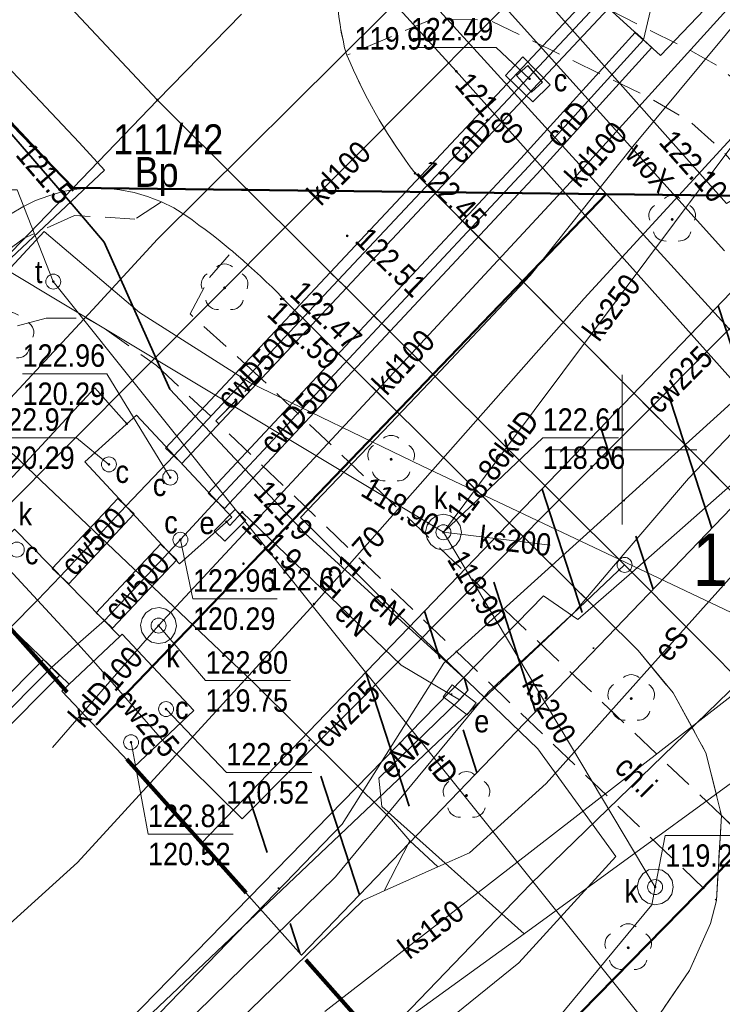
# Model space of a CAD drawing. Extents: x 0 to 6443539, y 0 to 5655063.
# Tile 11 of 64: x 6440780 to 6440803, y 5654931 to 5654964. Entities that reach past the tile are written whole.
import ezdxf
from ezdxf.enums import TextEntityAlignment as Align

# ---------------------------------------------------------------- set-up
doc = ezdxf.new("R2010")
doc.units = 0
doc.header["$MEASUREMENT"] = 0
for name, pattern in [('1.0_0.5', [1.5, 1, -0.5]), ('1.5_0.5', [2, 1.5, -0.5]), ('2', [0.9, 0.6, -0.3]), ('219-500', [0]), ('PRZER3-1', [4, 3, -1])]:
    doc.linetypes.add(name, pattern=pattern)
doc.layers.get('0').update_dxf_attribs({"color": 2, "linetype": 'CONTINUOUS', "lineweight": 5})
for name, color, linetype in [('202-punkt graniczny', 7, 'CONTINUOUS'), ('203-punkt graniczny', 7, 'CONTINUOUS'), ('210-oznaczenie konturu użytku gruntowego', 7, 'CONTINUOUS'), ('211-numer działki ewidencyjnej', 7, 'CONTINUOUS'), ('218-kontur użytku gruntowego', 7, 'CONTINUOUS'), ('219-działka ewidencyjna', 7, 'CONTINUOUS'), ('chodnik', 7, 'CONTINUOUS'), ('chodnik-Atr17', 7, 'CONTINUOUS'), ('drzewo liściaste', 7, 'CONTINUOUS'), ('jezdnia', 7, 'CONTINUOUS'), ('komora podziemna', 7, 'CONTINUOUS'), ('krawężnik', 7, 'CONTINUOUS'), ('obudowa ochronna przewodu', 7, 'CONTINUOUS'), ('pikieta naturalna', 7, 'CONTINUOUS'), ('pikieta naturalna-Atr2', 7, 'CONTINUOUS'), ('pikieta sztuczna', 7, 'CONTINUOUS'), ('pikieta sztuczna-Atr2', 7, 'CONTINUOUS'), ('przewód ciepłowniczy', 7, 'CONTINUOUS'), ('przewód ciepłowniczy-Atr1', 7, 'CONTINUOUS'), ('przewód elektroenergetyczny podziemny', 7, 'CONTINUOUS'), ('przewód elektroenergetyczny podziemny-Atr1', 7, 'CONTINUOUS'), ('przewód gazowy', 7, 'CONTINUOUS'), ('przewód kanalizacyjny', 7, 'CONTINUOUS'), ('przewód kanalizacyjny-Atr1', 7, 'CONTINUOUS'), ('przewód telekomunikacyjny podziemny', 7, 'CONTINUOUS'), ('przewód telekomunikacyjny podziemny-Atr1', 7, 'CONTINUOUS'), ('przewód wodociągowy', 7, 'CONTINUOUS'), ('przewód wodociągowy-Atr1', 7, 'CONTINUOUS'), ('rzedna', 7, 'CONTINUOUS'), ('rzedna-Atr2', 7, 'CONTINUOUS'), ('rzedna-Atr3', 7, 'CONTINUOUS'), ('szafa elektroenergetyczna lub kontener', 7, 'CONTINUOUS'), ('szafa elektroenergetyczna lub kontener-Atr17', 7, 'CONTINUOUS'), ('właz do komory lub kanału - okrągły', 7, 'CONTINUOUS'), ('właz do komory lub kanału - okrągły-Atr17', 7, 'CONTINUOUS'), ('właz do komory lub kanału - prostokątny', 7, 'CONTINUOUS'), ('właz do komory lub kanału - prostokątny-Atr17', 7, 'CONTINUOUS'), ('Zakres', 7, 'CONTINUOUS')]:
    doc.layers.add(name, color=color, linetype=linetype)
doc.layers.add('z - MPZT', color=121, linetype='PRZER3-1', lineweight=18)
doc.layers.add('z -kartowanie', color=1, linetype='CONTINUOUS', lineweight=5)
doc.styles.add('MapaZas', font='geodezja.shx', dxfattribs={"width": 0.9})
doc.linetypes.add('OLZ', pattern='A,3,-1,[36,msgB.shx,S=0.008,R=0,X=-0.5,Y=0],3', length=7)

# ---------------------------------------------------------------- blocks, each defined once
blk = doc.blocks.new('203')
at = {"linetype": 'Continuous', "lineweight": 0}
h = blk.add_hatch(color=0, dxfattribs=at)
edge = h.paths.add_edge_path()
edge.add_arc((0, 0), 0.045, 0, 360)
blk = doc.blocks.new('202')
at = {"color": 0, "linetype": 'Continuous', "lineweight": 0}
blk.add_circle((0, 0), 0.25, dxfattribs=at)
blk = doc.blocks.new('OP021')
at = {"linetype": 'Continuous', "lineweight": 13}
h = blk.add_hatch(color=0, dxfattribs=at)
edge = h.paths.add_edge_path()
edge.add_arc((0, 0), 0.05, 0, 360)
at = {"color": 0, "linetype": 'Continuous', "lineweight": 13}
for centre, start, end in [((0, 0.4), 49.272, 130.728), ((-0.38, 0.124), 121.308, 202.548), ((0.38, 0.124), 337.452, 58.692), ((-0.235, -0.324), 193.221, 274.871), ((0.235, -0.324), 265.129, 346.779)]:
    blk.add_arc(centre, 0.4, start, end, dxfattribs=at)
blk = doc.blocks.new('US22')
at = {"color": 0, "linetype": 'Continuous', "lineweight": 13}
blk.add_circle((0, 0), 0.25, dxfattribs=at)
blk = doc.blocks.new('PW01')
at = {"linetype": 'Continuous', "lineweight": 13}
h = blk.add_hatch(color=0, dxfattribs=at)
edge = h.paths.add_edge_path()
edge.add_arc((0, 0), 0.045, 0, 360)
blk = doc.blocks.new('SUPWP')
at = {"color": 0, "linetype": 'Continuous'}
blk.add_lwpolyline([(-0.375, -0.25), (0.375, -0.25), (0.375, 0.25), (-0.375, 0.25)], close=True, dxfattribs=at)
blk = doc.blocks.new('US18')
at = {"color": 0, "linetype": 'Continuous', "lineweight": 13}
for p, q in [((-0.5, -0.25), (-0.5, 0.25)), ((-0.5, 0.25), (0.5, 0.25)), ((0.5, -0.25), (0.5, 0.25)), ((-0.5, -0.25), (0.5, -0.25))]:
    blk.add_line(p, q, dxfattribs=at)

msp = doc.modelspace()

# ---------------------------------------------------------------- hatches: boundary and pattern name
at = {"layer": 'z - MPZT', "linetype": 'Continuous', "lineweight": 35, "true_color": 0x636466}
h = msp.add_hatch(dxfattribs=at)
h.set_pattern_fill('ANSI36', color=251, scale=20, angle=63)
h.set_pattern_definition([(108, (0, 0), (-3.7295906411, 3.38832977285), [6.25, -1.25, 0, -1.25])])
h.paths.add_polyline_path([(6440790.454, 5654995.575), (6440794.569, 5654998.496), (6440822.998, 5654968.178), (6440789.27, 5654933.107), (6440785.932, 5654936.849), (6440816.103, 5654968.222)])

# ---------------------------------------------------------------- linework, layer by layer
at = {"color": 0, "lineweight": 13}
for p, q in [((6440800, 5654947.5), (6440800, 5654952.5)), ((6440800, 5654947.5), (6440800, 5654952.5)), ((6440800, 5654947.5), (6440800, 5654952.5)), ((6440800, 5654947.5), (6440800, 5654952.5)), ((6440797.5, 5654950), (6440800, 5654950)), ((6440797.5, 5654950), (6440800, 5654950)), ((6440800, 5654950), (6440802.5, 5654950)), ((6440800, 5654950), (6440802.5, 5654950))]:
    msp.add_line(p, q, dxfattribs=at)
at = {"layer": '218-kontur użytku gruntowego', "color": 3, "linetype": 'Continuous', "lineweight": 13, "flags": 128}
for points in [[(6440784.45, 5654961.69), (6440781.63, 5654958.76)], [(6440781.63, 5654958.76), (6440784.45, 5654961.69)], [(6440787.44, 5654958.71), (6440784.45, 5654961.69)], [(6440784.45, 5654961.69), (6440787.44, 5654958.71)], [(6440800.08, 5654946.15), (6440787.44, 5654958.71)], [(6440787.44, 5654958.71), (6440800.08, 5654946.15)], [(6440806.73, 5654939.46), (6440800.08, 5654946.15)], [(6440800.08, 5654946.15), (6440806.73, 5654939.46)]]:
    msp.add_lwpolyline(points, dxfattribs=at)
at = {"layer": '218-kontur użytku gruntowego', "color": 3, "linetype": 'Continuous', "lineweight": 13}
for points in [[(6440746.513, 5654922.325), (6440781.63, 5654958.76)], [(6440781.63, 5654958.76), (6440746.513, 5654922.325)], [(6440806.73, 5654939.46), (6440767.944, 5654899.945)], [(6440767.944, 5654899.945), (6440806.73, 5654939.46)]]:
    msp.add_lwpolyline(points, dxfattribs=at)
at = {"layer": '219-działka ewidencyjna', "color": 3, "linetype": '219-500', "lineweight": 13}
for points in [[(6440784.45, 5654961.69), (6440744.113, 5655004.639)], [(6440746.513, 5654922.325), (6440781.63, 5654958.76)], [(6440800.08, 5654946.15), (6440760.033, 5654908.206)], [(6440806.73, 5654939.46), (6440767.944, 5654899.945)]]:
    msp.add_lwpolyline(points, dxfattribs=at)
at = {"layer": '219-działka ewidencyjna', "color": 3, "linetype": '219-500', "lineweight": 13, "flags": 128}
for points in [[(6440847.05, 5654906.32), (6440790.72, 5654968.16)], [(6440781.63, 5654958.76), (6440773.1, 5654967.83)], [(6440784.45, 5654961.69), (6440787.26, 5654964.56)], [(6440781.63, 5654958.76), (6440784.45, 5654961.69)], [(6440787.44, 5654958.71), (6440784.45, 5654961.69)], [(6440781.63, 5654958.76), (6440787.44, 5654958.71)], [(6440800.08, 5654946.15), (6440787.44, 5654958.71)], [(6440800.08, 5654946.15), (6440806.73, 5654939.46)]]:
    msp.add_lwpolyline(points, dxfattribs=at)
at = {"layer": 'chodnik', "color": 7, "linetype": '1.0_0.5', "lineweight": 13, "flags": 128}
for points in [[(6440820.75, 5654944.42), (6440810.57, 5654955.18), (6440804.28, 5654961.94), (6440803.16, 5654962.85), (6440802.18, 5654963.4), (6440791.44, 5654968.76), (6440791.32, 5654968.53), (6440791.19, 5654968.29), (6440791.08, 5654968.05), (6440790.98, 5654967.81), (6440790.8, 5654967.32), (6440790.73, 5654967.07), (6440790.61, 5654966.56), (6440790.57, 5654966.3), (6440790.51, 5654965.78), (6440790.49, 5654965.25), (6440790.5, 5654964.73), (6440790.52, 5654964.47), (6440790.56, 5654964.21), (6440790.66, 5654963.69), (6440790.71, 5654963.44), (6440790.79, 5654963.19), (6440793.64, 5654964.39), (6440795.57, 5654964.36), (6440800.98, 5654961.73), (6440802.31, 5654960.94), (6440803.34, 5654960), (6440805.74, 5654957.29), (6440805.36, 5654956.97), (6440806.28, 5654955.95), (6440806.69, 5654956.29), (6440813.39, 5654949.01), (6440813.45, 5654946.05), (6440809.68, 5654942.55), (6440811.17, 5654941.08), (6440814.86, 5654944.61), (6440817.81, 5654944.37), (6440819.13, 5654942.95)], [(6440803.32, 5654937.77), (6440787.86, 5654952.44), (6440786.41, 5654950.96), (6440803.15, 5654934.93)]]:
    msp.add_lwpolyline(points, close=True, dxfattribs=at)
at = {"layer": 'chodnik', "color": 7, "linetype": '1.0_0.5', "lineweight": 13}
for points in [[(6440786.96, 5654956.64), (6440786.89, 5654956.69), (6440786.68, 5654956.86), (6440786.48, 5654957.03), (6440786.27, 5654957.2), (6440786.05, 5654957.36), (6440785.84, 5654957.51), (6440785.62, 5654957.68), (6440785.4, 5654957.83), (6440785, 5654958.09), (6440784.59, 5654958.29), (6440783.7, 5654957.71), (6440781.68, 5654957.83), (6440780, 5654957.07), (6440777.47, 5654955.25), (6440776.03, 5654954.81), (6440773, 5654952.07), (6440765.9, 5654944.92), (6440760.39, 5654939.17), (6440755.55, 5654934.1), (6440745.249, 5654923.645)], [(6440746.445, 5654922.396), (6440756.5, 5654932.61), (6440761.56, 5654937.59), (6440767.15, 5654943.64), (6440772.56, 5654949.16), (6440776.87, 5654953.38), (6440780.73, 5654954.4), (6440782.07, 5654954.4), (6440782.68, 5654954.05), (6440784.42, 5654952.81), (6440786.41, 5654950.96), (6440787.86, 5654952.44), (6440785.55, 5654954.54), (6440786.19, 5654955.76), (6440786.96, 5654956.64)]]:
    msp.add_lwpolyline(points, dxfattribs=at)
at = {"layer": 'jezdnia', "color": 7, "linetype": '1.5_0.5', "lineweight": 13}
for points in [[(6440848.26, 5654904.86), (6440812, 5654940.3), (6440811.17, 5654941.08), (6440809.68, 5654942.55), (6440793.07, 5654959.24), (6440792.91, 5654959.46), (6440792.75, 5654959.68), (6440792.6, 5654959.89), (6440792.45, 5654960.11), (6440792.15, 5654960.57), (6440791.87, 5654961.03), (6440791.74, 5654961.26), (6440791.61, 5654961.49), (6440791.48, 5654961.73), (6440791.36, 5654961.96), (6440791.12, 5654962.45), (6440791.01, 5654962.69), (6440790.9, 5654962.94), (6440790.79, 5654963.19), (6440790.71, 5654963.44), (6440790.66, 5654963.69), (6440790.6, 5654963.95), (6440790.56, 5654964.21), (6440790.52, 5654964.47)], [(6440779.54, 5654957.88), (6440779.95, 5654958.12), (6440780.38, 5654958.33), (6440780.82, 5654958.49), (6440781.29, 5654958.63), (6440781.76, 5654958.71), (6440782.24, 5654958.75), (6440782.72, 5654958.74), (6440783.19, 5654958.69), (6440783.67, 5654958.6), (6440784.12, 5654958.47), (6440784.59, 5654958.29), (6440785, 5654958.09), (6440785.4, 5654957.83), (6440785.62, 5654957.68), (6440785.84, 5654957.51), (6440786.05, 5654957.36), (6440786.27, 5654957.2), (6440786.48, 5654957.03), (6440786.68, 5654956.86), (6440786.89, 5654956.69), (6440786.96, 5654956.64), (6440787.1, 5654956.52), (6440787.31, 5654956.34), (6440787.5, 5654956.16), (6440787.7, 5654955.98), (6440787.9, 5654955.8), (6440788.09, 5654955.61), (6440788.29, 5654955.43), (6440788.48, 5654955.24), (6440788.66, 5654955.04), (6440800.53, 5654943.29), (6440801.7, 5654941.87), (6440802.8, 5654939.87), (6440803.32, 5654937.77), (6440811.11, 5654930.12)], [(6440772.369, 5654895.323), (6440774.63, 5654897.65), (6440776.57, 5654899.59), (6440792.57, 5654916.21), (6440795.01, 5654918.7), (6440803.87, 5654927.68), (6440804.64, 5654928.3), (6440806.42, 5654929.46), (6440808, 5654929.96), (6440809.58, 5654930.22), (6440811.11, 5654930.12), (6440803.32, 5654937.77), (6440803.15, 5654934.93), (6440802.95, 5654934.16), (6440802.25, 5654932.59), (6440801.1, 5654930.91), (6440799.54, 5654929.09), (6440787.9, 5654917.08), (6440769.643, 5654898.17)]]:
    msp.add_lwpolyline(points, dxfattribs=at)
at = {"layer": 'komora podziemna', "color": 6, "linetype": 'Continuous', "lineweight": 13, "flags": 128}
for points in [[(6440798.92, 5654967), (6440801.43, 5654969.44), (6440804.21, 5654966.26), (6440801.28, 5654963.18), (6440798.55, 5654965.67), (6440799.31, 5654966.49)], [(6440796.68, 5654963.13), (6440797.59, 5654962.2), (6440797.01, 5654961.63), (6440796.1, 5654962.51)], [(6440782.02, 5654949.6), (6440783.75, 5654951.15), (6440786.94, 5654947.75), (6440785.19, 5654946.18)], [(6440783.2, 5654943.76), (6440781.5, 5654942.16), (6440777.96, 5654945.57), (6440779.67, 5654947.34)], [(6440781.5, 5654942.16), (6440783.2, 5654943.76), (6440783.27, 5654943.83), (6440785.67, 5654941.28), (6440783.66, 5654939.39), (6440781.26, 5654941.93)]]:
    msp.add_lwpolyline(points, close=True, dxfattribs=at)
at = {"layer": 'komora podziemna', "color": 32, "linetype": 'Continuous', "lineweight": 13, "flags": 128}
for points in [[(6440794.62, 5654947.23), (6440794.57, 5654947), (6440794.44, 5654946.82), (6440794.24, 5654946.69), (6440794.01, 5654946.64), (6440793.78, 5654946.7), (6440793.6, 5654946.83), (6440793.47, 5654947.02), (6440793.42, 5654947.25), (6440793.48, 5654947.48), (6440793.61, 5654947.67), (6440793.8, 5654947.8), (6440794.03, 5654947.84), (6440794.26, 5654947.79), (6440794.45, 5654947.66), (6440794.58, 5654947.46)], [(6440785.09, 5654944.11), (6440785.04, 5654943.88), (6440784.91, 5654943.69), (6440784.71, 5654943.56), (6440784.48, 5654943.52), (6440784.25, 5654943.57), (6440784.06, 5654943.7), (6440783.93, 5654943.9), (6440783.89, 5654944.13), (6440783.94, 5654944.36), (6440784.07, 5654944.55), (6440784.27, 5654944.68), (6440784.51, 5654944.72), (6440784.73, 5654944.67), (6440784.92, 5654944.54), (6440785.05, 5654944.34)], [(6440801.7, 5654935.37), (6440801.66, 5654935.14), (6440801.52, 5654934.95), (6440801.32, 5654934.83), (6440801.09, 5654934.78), (6440800.86, 5654934.84), (6440800.67, 5654934.97), (6440800.55, 5654935.16), (6440800.5, 5654935.39), (6440800.56, 5654935.62), (6440800.69, 5654935.82), (6440800.88, 5654935.95), (6440801.11, 5654935.98), (6440801.34, 5654935.94), (6440801.54, 5654935.8), (6440801.67, 5654935.6)]]:
    msp.add_lwpolyline(points, close=True, dxfattribs=at)
at = {"layer": 'krawężnik', "color": 7, "linetype": 'Continuous', "lineweight": 13, "flags": 128}
for points in [[(6440791.44, 5654968.76), (6440791.32, 5654968.53), (6440791.19, 5654968.29), (6440791.08, 5654968.05), (6440790.98, 5654967.81), (6440790.89, 5654967.56), (6440790.8, 5654967.32), (6440790.73, 5654967.07), (6440790.67, 5654966.81), (6440790.61, 5654966.56), (6440790.57, 5654966.3), (6440790.53, 5654966.04), (6440790.51, 5654965.78), (6440790.49, 5654965.51), (6440790.49, 5654965.25), (6440790.49, 5654964.99), (6440790.5, 5654964.73), (6440790.52, 5654964.47), (6440790.56, 5654964.21), (6440790.6, 5654963.95), (6440790.66, 5654963.69), (6440790.71, 5654963.44), (6440790.79, 5654963.19)], [(6440790.79, 5654963.19), (6440790.9, 5654962.94), (6440791.01, 5654962.69), (6440791.12, 5654962.45), (6440791.23, 5654962.21), (6440791.36, 5654961.96), (6440791.48, 5654961.73), (6440791.61, 5654961.49), (6440791.74, 5654961.26), (6440791.87, 5654961.03), (6440792.02, 5654960.79), (6440792.15, 5654960.57), (6440792.3, 5654960.34), (6440792.45, 5654960.11), (6440792.6, 5654959.89), (6440792.75, 5654959.68), (6440792.91, 5654959.46), (6440793.07, 5654959.24)], [(6440811.17, 5654941.08), (6440809.68, 5654942.55), (6440793.07, 5654959.24)], [(6440778.79, 5654957.27), (6440779.15, 5654957.59), (6440779.54, 5654957.88), (6440779.95, 5654958.12), (6440780.38, 5654958.33), (6440780.82, 5654958.49), (6440781.29, 5654958.63), (6440781.76, 5654958.71), (6440782.24, 5654958.75), (6440782.72, 5654958.74), (6440783.19, 5654958.69), (6440783.67, 5654958.6), (6440784.12, 5654958.47), (6440784.59, 5654958.29), (6440785, 5654958.09), (6440785.4, 5654957.83)], [(6440788.66, 5654955.04), (6440788.48, 5654955.24), (6440788.29, 5654955.43), (6440788.09, 5654955.61), (6440787.9, 5654955.8), (6440787.7, 5654955.98), (6440787.5, 5654956.16), (6440787.31, 5654956.34), (6440787.1, 5654956.52), (6440786.96, 5654956.64), (6440786.89, 5654956.69), (6440786.68, 5654956.86), (6440786.48, 5654957.03), (6440786.27, 5654957.2), (6440786.05, 5654957.36), (6440785.84, 5654957.51), (6440785.62, 5654957.68), (6440785.4, 5654957.83)], [(6440803.15, 5654934.93), (6440803.32, 5654937.77), (6440802.8, 5654939.87), (6440801.7, 5654941.87), (6440800.53, 5654943.29), (6440788.66, 5654955.04)], [(6440787.9, 5654917.08), (6440799.54, 5654929.09), (6440801.1, 5654930.91), (6440802.25, 5654932.59), (6440802.95, 5654934.16), (6440803.15, 5654934.93)]]:
    msp.add_lwpolyline(points, dxfattribs=at)
at = {"layer": 'obudowa ochronna przewodu', "color": 0, "lineweight": 35}
for p, q in [((6440798.997, 5654965.267), (6440794.617, 5654960.597)), ((6440799.543, 5654964.753), (6440795.163, 5654960.083)), ((6440800.432, 5654963.952), (6440796.604, 5654959.734)), ((6440800.432, 5654963.952), (6440800.71, 5654963.7)), ((6440800.988, 5654963.448), (6440797.156, 5654959.226)), ((6440800.988, 5654963.448), (6440800.71, 5654963.7)), ((6440794.617, 5654960.597), (6440790.227, 5654955.927)), ((6440795.163, 5654960.083), (6440790.773, 5654955.413)), ((6440796.604, 5654959.734), (6440791.686, 5654954.476)), ((6440797.156, 5654959.226), (6440792.234, 5654953.964)), ((6440790.226, 5654955.926), (6440784.726, 5654950.056)), ((6440790.226, 5654955.926), (6440790.5, 5654955.67)), ((6440790.227, 5654955.927), (6440790.5, 5654955.67)), ((6440790.773, 5654955.413), (6440790.5, 5654955.67)), ((6440790.774, 5654955.414), (6440790.5, 5654955.67)), ((6440790.774, 5654955.414), (6440785.274, 5654949.544)), ((6440791.686, 5654954.476), (6440786.146, 5654948.546)), ((6440791.686, 5654954.476), (6440791.96, 5654954.22)), ((6440791.686, 5654954.476), (6440791.96, 5654954.22)), ((6440792.234, 5654953.964), (6440791.96, 5654954.22)), ((6440792.234, 5654953.964), (6440791.96, 5654954.22)), ((6440792.234, 5654953.964), (6440786.694, 5654948.034)), ((6440784.726, 5654950.056), (6440785, 5654949.8)), ((6440785.274, 5654949.544), (6440785, 5654949.8)), ((6440783.126, 5654948.366), (6440780.936, 5654946.026)), ((6440783.126, 5654948.366), (6440783.4, 5654948.11)), ((6440786.146, 5654948.546), (6440786.42, 5654948.29)), ((6440786.694, 5654948.034), (6440786.42, 5654948.29)), ((6440783.674, 5654947.854), (6440783.4, 5654948.11)), ((6440783.674, 5654947.854), (6440781.484, 5654945.514)), ((6440784.557, 5654946.837), (6440782.407, 5654944.547)), ((6440784.557, 5654946.837), (6440784.83, 5654946.58)), ((6440785.103, 5654946.323), (6440782.953, 5654944.033)), ((6440785.103, 5654946.323), (6440784.83, 5654946.58)), ((6440780.936, 5654946.026), (6440781.21, 5654945.77)), ((6440781.484, 5654945.514), (6440781.21, 5654945.77)), ((6440782.407, 5654944.547), (6440782.68, 5654944.29)), ((6440782.953, 5654944.033), (6440782.68, 5654944.29)), ((6440780.644, 5654942.985), (6440753.154, 5654915.377)), ((6440780.644, 5654942.985), (6440780.91, 5654942.72)), ((6440781.176, 5654942.455), (6440780.91, 5654942.72)), ((6440781.176, 5654942.455), (6440753.685, 5654914.848))]:
    msp.add_line(p, q, dxfattribs=at)
at = {"layer": 'obudowa ochronna przewodu', "color": 7, "linetype": 'Continuous', "lineweight": 35, "flags": 128}
for points in [[(6440759.23, 5654982.38), (6440760.24, 5654983.4), (6440760.67, 5654983.4), (6440765.54, 5654978.05), (6440767.44, 5654975.91), (6440768.86, 5654974.15), (6440773.18, 5654967.95), (6440781.54, 5654958.26), (6440782.67, 5654956.94), (6440784.87, 5654952.02), (6440789.39, 5654947.2), (6440794.72, 5654942.35), (6440794.83, 5654941.95), (6440794.57, 5654941.66)], [(6440794.45, 5654962.65), (6440781.54, 5654976.77)]]:
    msp.add_lwpolyline(points, dxfattribs=at)
at = {"layer": 'przewód ciepłowniczy', "color": 212, "linetype": 'Continuous', "lineweight": 13, "flags": 128}
for points in [[(6440778.09, 5654955.01), (6440778.45, 5654955.38), (6440782.68, 5654959.34), (6440781.83, 5654960.27), (6440775.5, 5654966.98), (6440774.59, 5654968.28), (6440776.61, 5654970.04)], [(6440790.5, 5654955.67), (6440799.27, 5654965.01), (6440801.31, 5654966.27)], [(6440791.96, 5654954.22), (6440796.88, 5654959.48), (6440800.71, 5654963.7), (6440801.31, 5654966.27)], [(6440797.89, 5654948.32), (6440805.91, 5654956.37), (6440806.1, 5654956.55)], [(6440790.5, 5654955.67), (6440785, 5654949.8)], [(6440791.96, 5654954.22), (6440786.42, 5654948.29)], [(6440780.44, 5654944.97), (6440781.21, 5654945.77), (6440783.4, 5654948.11), (6440785, 5654949.8)], [(6440781.79, 5654943.51), (6440782.68, 5654944.29), (6440784.83, 5654946.58), (6440786.42, 5654948.29)], [(6440784.62, 5654940.29), (6440787.29, 5654937.66), (6440797.89, 5654948.32)], [(6440778.94, 5654946.59), (6440780.44, 5654944.97)], [(6440779.53, 5654944.04), (6440780.44, 5654944.97)], [(6440780.44, 5654944.97), (6440781.79, 5654943.51)], [(6440780.91, 5654942.72), (6440781.79, 5654943.51)], [(6440781.79, 5654943.51), (6440782.32, 5654942.93), (6440784.62, 5654940.29)]]:
    msp.add_lwpolyline(points, dxfattribs=at)
at = {"layer": 'przewód ciepłowniczy', "color": 212, "linetype": 'Continuous', "lineweight": 13}
msp.add_lwpolyline([(6440753.422, 5654915.11), (6440780.91, 5654942.72)], dxfattribs=at)
at = {"layer": 'przewód elektroenergetyczny podziemny', "color": 1, "linetype": 'Continuous', "lineweight": 13}
for points in [[(6440851.461, 5655015.163), (6440848.42, 5655009.85), (6440842.02, 5654999.46), (6440835.85, 5654993.29), (6440829.64, 5654987.09), (6440821.07, 5654978.52), (6440812.4, 5654970.06), (6440806.55, 5654963.57), (6440798.73, 5654955.06), (6440789.69, 5654944.84), (6440781.78, 5654936.2), (6440773.08, 5654928.33), (6440760.62, 5654916.78), (6440755.811, 5654912.615)], [(6440741.783, 5655002.407), (6440743.86, 5655000.21), (6440750.93, 5654992.52), (6440765.88, 5654976.97), (6440772.66, 5654968.71), (6440773.96, 5654967.09), (6440768.02, 5654961.03), (6440768.89, 5654959.67), (6440776.18, 5654952.54), (6440779.66, 5654949.82), (6440787.66, 5654942.23), (6440792.28, 5654937.64), (6440792.9, 5654936.92)], [(6440795.75, 5654968.21), (6440792, 5654964.53), (6440784.46, 5654957.04), (6440782.43, 5654954.83), (6440773.9, 5654945.66), (6440760.01, 5654931.4), (6440748.557, 5654920.19)], [(6440798.93, 5654947.29), (6440794.03, 5654942.86), (6440790.63, 5654937.48), (6440774.6, 5654920.91), (6440760.906, 5654907.294)], [(6440799.9, 5654946.33), (6440798.4, 5654944.57), (6440795.51, 5654941.89), (6440790.41, 5654935.72), (6440779.07, 5654924.64), (6440766.27, 5654912.17), (6440760.972, 5654907.225)], [(6440760.676, 5654907.534), (6440797.37, 5654945.12), (6440798.52, 5654944.32), (6440800.32, 5654945.9)], [(6440763.918, 5654904.149), (6440784.54, 5654925.01), (6440796.72, 5654933.82), (6440800.46, 5654936.53), (6440805.78, 5654940.41)]]:
    msp.add_lwpolyline(points, dxfattribs=at)
at = {"layer": 'przewód elektroenergetyczny podziemny', "color": 1, "linetype": 'Continuous', "lineweight": 13, "flags": 128}
for points in [[(6440759.23, 5654982.38), (6440760.24, 5654983.4), (6440760.67, 5654983.4), (6440765.54, 5654978.05), (6440767.44, 5654975.91), (6440768.86, 5654974.15), (6440773.18, 5654967.95), (6440781.54, 5654958.26), (6440782.67, 5654956.94), (6440784.87, 5654952.02), (6440789.39, 5654947.2), (6440794.72, 5654942.35), (6440794.83, 5654941.95), (6440794.56, 5654941.64)], [(6440784.75, 5654978.79), (6440785.46, 5654978.58), (6440792.81, 5654970.26), (6440803.49, 5654958.23), (6440808.13, 5654961.01), (6440813.23, 5654964.55), (6440817.11, 5654967.26), (6440817.46, 5654967.09), (6440818.51, 5654964.57), (6440820.76, 5654963.48), (6440832.88, 5654962.99), (6440835.61, 5654959.59), (6440835.3, 5654959.28), (6440835.32, 5654958.96)], [(6440827.42, 5654970.13), (6440815.81, 5654958), (6440813.13, 5654955.41), (6440812.32, 5654954.46), (6440805.79, 5654948.16), (6440802.14, 5654944.08)], [(6440830.16, 5654957.65), (6440832.04, 5654959.62), (6440829.69, 5654961.52), (6440816.54, 5654964.24), (6440810.75, 5654957.95), (6440802.22, 5654949.04), (6440799.9, 5654946.33)], [(6440800.32, 5654945.9), (6440804.28, 5654949.38), (6440808.15, 5654952.09), (6440812.38, 5654955.76), (6440816.19, 5654951.69), (6440817.62, 5654951.68), (6440827.63, 5654957.79), (6440827.42, 5654959), (6440827.97, 5654959.76), (6440829.14, 5654959.36), (6440830.16, 5654957.65)], [(6440830.16, 5654957.65), (6440814.92, 5654952.3), (6440809.79, 5654957.12), (6440798.93, 5654947.29)], [(6440794.56, 5654941.64), (6440792.61, 5654942.8), (6440787.29, 5654947.91), (6440786.88, 5654947.47), (6440786.76, 5654947.59)], [(6440802.14, 5654944.08), (6440797.45, 5654938.84), (6440794.89, 5654936.52), (6440793.83, 5654936.05)], [(6440796.72, 5654933.82), (6440791.96, 5654938.07), (6440791.86, 5654939.02), (6440794.56, 5654941.64)], [(6440792.9, 5654936.92), (6440792.04, 5654935.25)], [(6440792.9, 5654936.92), (6440793.83, 5654936.05)], [(6440793.83, 5654936.05), (6440792.04, 5654935.25)], [(6440773.3, 5654917.46), (6440791.32, 5654934.93), (6440792.04, 5654935.25)]]:
    msp.add_lwpolyline(points, dxfattribs=at)
at = {"layer": 'przewód gazowy', "color": 40, "linetype": 'Continuous', "lineweight": 13, "flags": 128}
msp.add_lwpolyline([(6440828.56, 5654975), (6440826.31, 5654971.51), (6440821.13, 5654973.02), (6440814.5, 5654972.89), (6440810.32, 5654972.28), (6440805.8, 5654966.69), (6440800.35, 5654960.14), (6440796.92, 5654955.82), (6440793.74, 5654952.45)], dxfattribs=at)
at = {"layer": 'przewód gazowy', "color": 40, "linetype": 'Continuous', "lineweight": 13}
msp.add_lwpolyline([(6440765.889, 5654902.091), (6440779.38, 5654915.88), (6440790.66, 5654928.1), (6440796.54, 5654932.85), (6440799.79, 5654936.4), (6440797.18, 5654940), (6440792.2, 5654944.78), (6440789.24, 5654947.73), (6440792.24, 5654950.86), (6440793.74, 5654952.45)], dxfattribs=at)
at = {"layer": 'przewód kanalizacyjny', "color": 34, "linetype": 'Continuous', "lineweight": 13, "flags": 128}
for points in [[(6440816.79, 5654977.7), (6440796.13, 5654950.07)], [(6440792.96, 5654953.23), (6440798.27, 5654958.94), (6440805.34, 5654966.75)], [(6440797.69, 5654966.45), (6440788.72, 5654957.44)], [(6440770.56, 5654961.32), (6440794.02, 5654947.24)], [(6440788.72, 5654957.44), (6440779.13, 5654947.81), (6440766.28, 5654933.74)], [(6440784.49, 5654944.12), (6440792.96, 5654953.23)], [(6440775.23, 5654944.38), (6440782.36, 5654952.07), (6440783.43, 5654950.87)], [(6440796.13, 5654950.07), (6440794.02, 5654947.24)], [(6440794.02, 5654947.24), (6440801.1, 5654935.38)], [(6440794.02, 5654947.24), (6440797.59, 5654946.81)], [(6440784.49, 5654944.12), (6440780.94, 5654940.04)], [(6440790.05, 5654931.22), (6440804.09, 5654942.11)], [(6440801.1, 5654935.38), (6440800.99, 5654934.79), (6440789.02, 5654920.32)]]:
    msp.add_lwpolyline(points, dxfattribs=at)
at = {"layer": 'przewód telekomunikacyjny podziemny', "color": 30, "linetype": 'Continuous', "lineweight": 13}
msp.add_lwpolyline([(6440754.01, 5654995.82), (6440760.56, 5654989.01), (6440766.56, 5654982.63), (6440767.57, 5654981.78), (6440780.59, 5654977.38), (6440781.54, 5654976.77), (6440794.45, 5654962.65), (6440805.41, 5654950.4), (6440805.76, 5654950.05), (6440806.12, 5654949.71), (6440807.77, 5654948.51), (6440812.47, 5654948.51), (6440812.94, 5654948.3), (6440817.14, 5654944.17), (6440824.53, 5654936.9), (6440831.7, 5654929.35), (6440832.62, 5654930.33), (6440839.24, 5654936.35), (6440843.79, 5654939.58), (6440844.12, 5654939.25), (6440844.53, 5654938.81), (6440844.96, 5654938.39), (6440869.9, 5654912.01)], dxfattribs=at)
at = {"layer": 'przewód telekomunikacyjny podziemny', "color": 30, "linetype": 'Continuous', "lineweight": 13, "flags": 128}
msp.add_lwpolyline([(6440807.05, 5654923), (6440780.97, 5654955.62)], dxfattribs=at)
at = {"layer": 'przewód wodociągowy', "color": 5, "linetype": 'Continuous', "lineweight": 13, "flags": 128}
for points in [[(6440803.42, 5654956.65), (6440776.13, 5654986.93)], [(6440839.16, 5654977.77), (6440838.67, 5654977.17), (6440820.68, 5654958.19), (6440809.86, 5654946.95), (6440806.27, 5654943.31), (6440799.91, 5654946.33)]]:
    msp.add_lwpolyline(points, dxfattribs=at)
at = {"layer": 'przewód wodociągowy', "color": 5, "linetype": 'Continuous', "lineweight": 13}
for points in [[(6440799.91, 5654946.33), (6440793.32, 5654949.45), (6440787.56, 5654952.24), (6440783.85, 5654954.59), (6440780.66, 5654957.3), (6440747.391, 5654921.408)], [(6440803.94, 5654942.27), (6440796.93, 5654935.48), (6440785.82, 5654923.93), (6440769.6, 5654907.4), (6440765.136, 5654902.877)]]:
    msp.add_lwpolyline(points, dxfattribs=at)
at = {"layer": 'rzedna-Atr2', "color": 7, "lineweight": 13, "flags": 128}
for points in [[(6440796.9, 5654962.4), (6440795.78, 5654963.45), (6440792.926, 5654963.45)], [(6440780.97, 5654955.62), (6440779.76, 5654958.69), (6440776.901, 5654958.69)], [(6440784.88, 5654949.07), (6440782.76, 5654952.54), (6440779.943, 5654952.54)], [(6440782.83, 5654949.51), (6440781.75, 5654950.4), (6440778.923, 5654950.4)], [(6440794.02, 5654947.24), (6440797.34, 5654950.4), (6440799.87, 5654950.4)], [(6440785.22, 5654946.99), (6440785.64, 5654945.02), (6440788.457, 5654945.02)], [(6440784.49, 5654944.12), (6440786.06, 5654942.28), (6440788.908, 5654942.28)], [(6440784.74, 5654941.33), (6440786.76, 5654939.21), (6440789.614, 5654939.21)], [(6440783.57, 5654940.22), (6440784.14, 5654937.15), (6440786.988, 5654937.15)], [(6440801.1, 5654935.38), (6440801.44, 5654937.1), (6440803.975, 5654937.1)]]:
    msp.add_lwpolyline(points, dxfattribs=at)
at = {"layer": 'z - MPZT', "linetype": 'Continuous', "lineweight": 50}
for p, q in [((6440781.63, 5654958.76), (6440804.637, 5654958.482)), ((6440794.613, 5654927.115), (6440814.792, 5654947.674))]:
    msp.add_line(p, q, dxfattribs=at)
at = {"layer": 'z - MPZT', "color": 251, "linetype": 'Continuous', "lineweight": 35, "true_color": 0x636466}
msp.add_lwpolyline([(6440790.454, 5654995.575), (6440794.569, 5654998.496), (6440822.998, 5654968.178), (6440789.27, 5654933.107), (6440785.932, 5654936.849), (6440816.103, 5654968.222), (6440790.454, 5654995.575)], dxfattribs=at)
at = {"layer": 'z - MPZT', "color": 6, "linetype": 'Continuous'}
msp.add_lwpolyline([(6440766.27, 5654974.61), (6440773.1, 5654967.83), (6440781.63, 5654958.76), (6440787.44, 5654958.71)], dxfattribs=at)
at = {"layer": 'z - MPZT', "linetype": 'Continuous', "lineweight": 50}
for points in [[(6440766.27, 5654974.61), (6440781.63, 5654958.76)], [(6440782.403, 5654940.806), (6440799.465, 5654958.545)]]:
    msp.add_lwpolyline(points, dxfattribs=at)
at = {"layer": 'Zakres', "color": 6, "linetype": '2', "lineweight": 100, "ltscale": 10, "flags": 128}
msp.add_lwpolyline([(6440816.83, 5655014.07), (6440755.45, 5654971.03), (6440849.66, 5654865.39), (6440897.27, 5654894.48), (6440841.17, 5654953.39), (6440859.87, 5654965.39)], close=True, dxfattribs=at)

# ---------------------------------------------------------------- block references
at = {"layer": '202-punkt graniczny', "color": 3, "linetype": 'Continuous', "lineweight": 13}
msp.add_blockref('202', (6440800.08, 5654946.15), dxfattribs=at)
at = {"layer": '203-punkt graniczny', "color": 3, "linetype": 'Continuous', "lineweight": 13}
for p in [(6440784.45, 5654961.69), (6440781.63, 5654958.76), (6440787.44, 5654958.71)]:
    msp.add_blockref('203', p, dxfattribs=at)
at = {"layer": 'drzewo liściaste', "color": 94, "linetype": 'Continuous', "lineweight": 13}
for p in [(6440786.7, 5654955.41), (6440779.54, 5654953.79), (6440792.27, 5654949.68), (6440800.3, 5654941.68), (6440794.79, 5654938.44), (6440800.2, 5654933.35)]:
    msp.add_blockref('OP021', p, dxfattribs=at)
at = {"layer": 'pikieta naturalna', "color": 7, "linetype": 'Continuous', "lineweight": 13}
msp.add_blockref('PW01', (6440787.33, 5654946.19), dxfattribs=at)
at = {"layer": 'pikieta sztuczna', "color": 7, "linetype": 'Continuous', "lineweight": 13}
for p in [(6440793.07, 5654959.24), (6440790.8, 5654957.15), (6440788.59, 5654955.04), (6440788.66, 5654955.04)]:
    msp.add_blockref('PW01', p, dxfattribs=at)
at = {"layer": 'rzedna', "color": 30, "linetype": 'Continuous', "lineweight": 13}
for p in [(6440794.45, 5654962.65), (6440780.97, 5654955.62)]:
    msp.add_blockref('PW01', p, dxfattribs=at)
at = {"layer": 'rzedna', "color": 6, "linetype": 'Continuous', "lineweight": 13}
for p in [(6440796.9, 5654962.4), (6440782.83, 5654949.51), (6440784.88, 5654949.07), (6440785.22, 5654946.99), (6440784.74, 5654941.33), (6440783.57, 5654940.22)]:
    msp.add_blockref('PW01', p, dxfattribs=at)
at = {"layer": 'rzedna', "color": 1, "linetype": 'Continuous', "lineweight": 13}
for p in [(6440781.54, 5654958.26), (6440787.29, 5654947.91), (6440786.76, 5654947.59), (6440789.39, 5654947.2), (6440789.69, 5654944.84)]:
    msp.add_blockref('PW01', p, dxfattribs=at)
at = {"layer": 'rzedna', "color": 34, "linetype": 'Continuous', "lineweight": 13}
for p in [(6440783.43, 5654950.87), (6440794.37, 5654947.71), (6440793.52, 5654947.54), (6440794.32, 5654946.74), (6440784.49, 5654944.12), (6440801.1, 5654935.38)]:
    msp.add_blockref('PW01', p, dxfattribs=at)
at = {"layer": 'rzedna', "color": 7, "linetype": 'Continuous', "lineweight": 13}
msp.add_blockref('PW01', (6440794.02, 5654947.24), dxfattribs=at)
at = {"layer": 'szafa elektroenergetyczna lub kontener', "color": 1, "linetype": 'Continuous', "lineweight": 13}
for p, rotation in [((6440786.88, 5654947.47), 225.279), ((6440794.56, 5654941.64), 323)]:
    msp.add_blockref('US18', p, dxfattribs=dict(at, rotation=rotation))
at = {"layer": 'właz do komory lub kanału - okrągły', "color": 7, "linetype": 'Continuous', "lineweight": 13}
for p in [(6440780.97, 5654955.62), (6440782.83, 5654949.51), (6440784.88, 5654949.07), (6440794.02, 5654947.24), (6440785.22, 5654946.99), (6440779.75, 5654946.66), (6440784.49, 5654944.12), (6440784.74, 5654941.33), (6440783.57, 5654940.22), (6440801.1, 5654935.38)]:
    msp.add_blockref('US22', p, dxfattribs=at)
at = {"layer": 'właz do komory lub kanału - prostokątny', "color": 7, "linetype": 'Continuous', "lineweight": 13, "rotation": 311.73}
msp.add_blockref('SUPWP', (6440796.9, 5654962.4), dxfattribs=at)
at = {"layer": 'z -kartowanie', "color": 94, "linetype": 'Continuous', "lineweight": 18}
msp.add_blockref('OP021', (6440801.67, 5654957.7), dxfattribs=at)

# ---------------------------------------------------------------- texts
at = {"layer": '210-oznaczenie konturu użytku gruntowego', "color": 3, "linetype": 'Continuous', "lineweight": 13, "style": 'MapaZas', "width": 0.9}
msp.add_text('Bp', height=1, dxfattribs=at).set_placement((6440783.689, 5654958.786))
at = {"layer": '211-numer działki ewidencyjnej', "color": 3, "linetype": 'Continuous', "lineweight": 13, "style": 'MapaZas', "width": 0.9}
msp.add_text('111/42', height=1, dxfattribs=at).set_placement((6440782.973, 5654959.877))
at = {"layer": 'chodnik-Atr17', "color": 7, "lineweight": 13, "style": 'MapaZas', "width": 0.9}
msp.add_text('ch.i', height=0.75, rotation=315.401, dxfattribs=at).set_placement((6440800.46, 5654939.09), align=Align.MIDDLE_CENTER)
at = {"layer": 'pikieta naturalna-Atr2', "color": 7, "lineweight": 13, "style": 'MapaZas', "width": 0.9}
msp.add_text('122.6', height=0.75, dxfattribs=at).set_placement((6440788.11, 5654945.67), align=Align.MIDDLE_LEFT)
at = {"layer": 'pikieta sztuczna-Atr2', "color": 7, "lineweight": 13, "style": 'MapaZas', "width": 0.9}
for s, rotation, p in [('122.45', 314.391, (6440793.07, 5654959.24)), ('122.51', 315.895, (6440791.02, 5654956.96)), ('122.47', 316.335, (6440788.84, 5654955.17))]:
    msp.add_text(s, height=0.75, rotation=rotation, dxfattribs=at).set_placement(p)
msp.add_text('122.59', height=0.75, rotation=316.84, dxfattribs=at).set_placement((6440788.59, 5654955.04), align=Align.TOP_LEFT)
at = {"layer": 'przewód ciepłowniczy-Atr1', "color": 212, "lineweight": 13, "style": 'MapaZas', "width": 0.9}
for s, rotation, p in [('cnD', 47.769, (6440798.17, 5654960.9)), ('cnD', 46.803, (6440794.89, 5654960.34)), ('cwD500', 46.863, (6440787.75, 5654952.74)), ('cw225', 45.107, (6440801.9, 5654952.35)), ('cwD500', 46.947, (6440789.19, 5654951.26)), ('cw500', 46.896, (6440782.31, 5654946.94)), ('cw500', 46.805, (6440783.76, 5654945.44)), ('cw225', 45.16, (6440790.78, 5654941.17)), ('cw225', 311.059, (6440784.11, 5654940.88))]:
    msp.add_text(s, height=0.75, rotation=rotation, dxfattribs=at).set_placement(p, align=Align.MIDDLE_CENTER)
at = {"layer": 'przewód elektroenergetyczny podziemny-Atr1', "color": 1, "lineweight": 13, "style": 'MapaZas', "width": 0.9}
for s, rotation, p in [('eN', 317.699, (6440791.7, 5654945.1)), ('eN', 316.153, (6440790.58, 5654944.75)), ('eNA', 44.138, (6440792.05, 5654939.21))]:
    msp.add_text(s, height=0.75, rotation=rotation, dxfattribs=at).set_placement(p, align=Align.MIDDLE_LEFT)
msp.add_text('eS', height=0.75, rotation=48.17, dxfattribs=at).set_placement((6440801.64, 5654943.52), align=Align.MIDDLE_CENTER)
at = {"layer": 'przewód kanalizacyjny-Atr1', "color": 34, "lineweight": 13, "style": 'MapaZas', "width": 0.9}
for s, rotation, p in [('kd100', 47.849, (6440799.12, 5654959.88)), ('kd100', 45.13, (6440790.52, 5654959.25)), ('ks250', 53.21, (6440799.64, 5654954.76)), ('kd100', 47.079, (6440792.68, 5654952.93)), ('ks200', 353.13, (6440796.42, 5654946.95)), ('kdD100', 48.973, (6440782.72, 5654942.08)), ('ks200', 300.835, (6440797.56, 5654941.31))]:
    msp.add_text(s, height=0.75, rotation=rotation, dxfattribs=at).set_placement(p, align=Align.MIDDLE_CENTER)
for s, rotation, p in [('kdD', 53.29, (6440796, 5654949.9)), ('ks150', 37.799, (6440792.65, 5654933.23))]:
    msp.add_text(s, height=0.75, rotation=rotation, dxfattribs=at).set_placement(p, align=Align.MIDDLE_LEFT)
at = {"layer": 'przewód telekomunikacyjny podziemny-Atr1', "color": 30, "lineweight": 13, "style": 'MapaZas', "width": 0.9}
msp.add_text('tD', height=0.75, rotation=308.642, dxfattribs=at).set_placement((6440794.01, 5654939.31), align=Align.MIDDLE_CENTER)
at = {"layer": 'przewód wodociągowy-Atr1', "color": 5, "lineweight": 13, "style": 'MapaZas', "width": 0.9}
msp.add_text('woX', height=0.75, rotation=312.03, dxfattribs=at).set_placement((6440800.92, 5654959.43), align=Align.MIDDLE_CENTER)
at = {"layer": 'rzedna-Atr2', "color": 7, "lineweight": 13, "style": 'MapaZas', "width": 0.9}
for s, p in [('122.49', (6440792.926, 5654963.458)), ('122.96', (6440779.943, 5654952.548)), ('122.97', (6440778.923, 5654950.408)), ('122.61', (6440797.34, 5654950.408)), ('122.96', (6440785.64, 5654945.027)), ('122.80', (6440786.06, 5654942.288)), ('122.82', (6440786.76, 5654939.218)), ('122.81', (6440784.14, 5654937.158))]:
    msp.add_text(s, height=0.75, dxfattribs=at).set_placement(p, align=Align.BOTTOM_LEFT)
at = {"layer": 'rzedna-Atr2', "color": 30, "lineweight": 13, "style": 'MapaZas', "width": 0.9}
msp.add_text('121.80', height=0.75, rotation=311.819, dxfattribs=at).set_placement((6440794.64, 5654962.44), align=Align.MIDDLE_LEFT)
at = {"layer": 'rzedna-Atr2', "color": 1, "lineweight": 13, "style": 'MapaZas', "width": 0.9}
for s, rotation, p in [('122.10', 311.597, (6440801.47, 5654960.51)), ('121.5', 310.785, (6440779.96, 5654960.09)), ('121.9', 313.16, (6440787.9, 5654948.79)), ('121.9', 316.153, (6440787.48, 5654947.73)), ('121.70', 48.505, (6440790.02, 5654945.21))]:
    msp.add_text(s, height=0.75, rotation=rotation, dxfattribs=at).set_placement(p, align=Align.MIDDLE_LEFT)
at = {"layer": 'rzedna-Atr2', "color": 34, "lineweight": 13, "style": 'MapaZas', "width": 0.9}
for s, rotation, p in [('118.86', 53.286, (6440794.37, 5654947.71)), ('118.90', 329.076, (6440791.4, 5654948.81)), ('118.90', 300.932, (6440794.44, 5654946.53))]:
    msp.add_text(s, height=0.75, rotation=rotation, dxfattribs=at).set_placement(p, align=Align.MIDDLE_LEFT)
at = {"layer": 'rzedna-Atr3', "color": 7, "lineweight": 13, "style": 'MapaZas', "width": 0.9}
for s, p in [('119.99', (6440791.046, 5654963.152)), ('120.29', (6440779.943, 5654951.272)), ('120.29', (6440778.923, 5654949.133)), ('118.86', (6440797.34, 5654949.133)), ('120.29', (6440785.64, 5654943.752)), ('119.75', (6440786.06, 5654941.013)), ('120.52', (6440786.76, 5654937.942)), ('120.52', (6440784.14, 5654935.883)), ('119.27', (6440801.44, 5654935.832))]:
    msp.add_text(s, height=0.75, dxfattribs=at).set_placement(p, align=Align.BOTTOM_LEFT)
at = {"layer": 'szafa elektroenergetyczna lub kontener-Atr17', "color": 1, "lineweight": 13, "style": 'MapaZas', "width": 0.9}
for p in [(6440785.86, 5654947.18), (6440795.05, 5654940.55)]:
    msp.add_text('e', height=0.75, dxfattribs=at).set_placement(p)
at = {"layer": 'właz do komory lub kanału - okrągły-Atr17', "color": 7, "lineweight": 13, "style": 'MapaZas', "width": 0.9}
for s, p in [('t', (6440780.36, 5654955.57)), ('c', (6440783.05, 5654948.89)), ('c', (6440784.3, 5654948.45)), ('k', (6440793.7, 5654948.02)), ('k', (6440779.81, 5654947.47)), ('c', (6440784.68, 5654947.2)), ('c', (6440780.02, 5654946.17)), ('k', (6440784.75, 5654942.72)), ('c', (6440785.04, 5654941)), ('c', (6440783.87, 5654939.81)), ('k', (6440800.08, 5654934.86))]:
    msp.add_text(s, height=0.75, dxfattribs=at).set_placement(p)
at = {"layer": 'właz do komory lub kanału - prostokątny-Atr17', "color": 7, "lineweight": 13, "style": 'MapaZas', "width": 0.9}
msp.add_text('c', height=0.75, dxfattribs=at).set_placement((6440797.71, 5654961.98))
at = {"layer": 'z - MPZT', "linetype": 'OLZ', "lineweight": 35, "style": 'MapaZas', "width": 0.9}
msp.add_text('13ZP', height=1.75, rotation=359.9598, dxfattribs=at).set_placement((6440804.875, 5654946.323), align=Align.MIDDLE)

doc.saveas('drawing.dxf')
